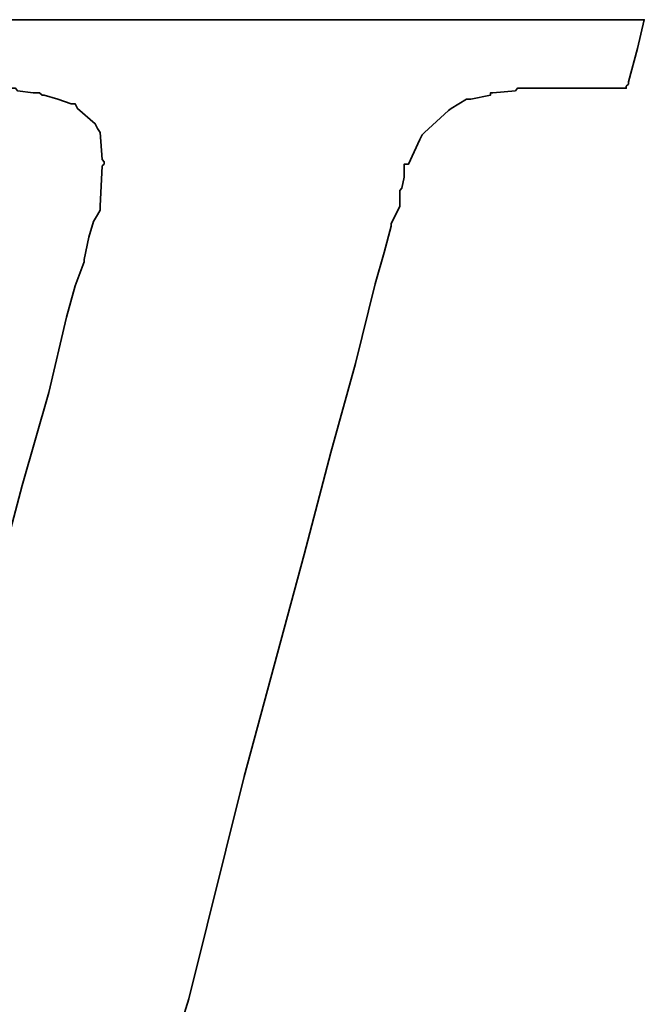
# Model space of a CAD drawing. Header units: millimetres. Extents: x -96 to 653, y -113 to 115.
# Tile 83 of 99: x 371.92 to 373.07, y 4.97 to 6.77. Entities that reach past the tile are written whole.
import ezdxf

# ---------------------------------------------------------------- set-up
doc = ezdxf.new("R2010")
doc.units = ezdxf.units.MM
doc.layers.add('DIM', color=4, linetype='Continuous')
doc.layers.add('layer 1', color=7, linetype='Continuous')

# ---------------------------------------------------------------- blocks, each defined once
blk = doc.blocks.new('TBI MOTION logo(完整正式版)')
at = {"layer": 'layer 1', "color": 22, "lineweight": 35}
blk.add_open_spline([(-40.59125, -7.943749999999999), (-40.59125, -7.943749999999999), (-40.97375, -7.943749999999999), (-40.97375, -7.943749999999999), (-40.97375, -7.943749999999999), (-40.97375, -7.943749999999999), (-41.38125, -7.943749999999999), (-41.38125, -7.943749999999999), (-41.38125, -7.943749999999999), (-41.38125, -7.943749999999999), (-41.54874999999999, -7.943749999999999), (-41.54874999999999, -7.943749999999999), (-41.54874999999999, -7.943749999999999), (-41.54874999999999, -7.943749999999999), (-41.59875, -7.943749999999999), (-41.59875, -7.943749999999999), (-41.59875, -7.943749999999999), (-41.59875, -7.943749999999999), (-41.88374999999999, -7.943749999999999), (-41.88374999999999, -7.943749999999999), (-41.88374999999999, -7.943749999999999), (-41.88374999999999, -7.943749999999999), (-41.90875, -7.91875), (-41.90875, -7.91875), (-41.90875, -7.91875), (-41.90875, -7.91875), (-42.19875, -7.871249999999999), (-42.19875, -7.871249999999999), (-42.19875, -7.871249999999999), (-42.19875, -7.871249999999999), (-42.43875, -7.82375), (-42.43875, -7.82375), (-42.43875, -7.82375), (-42.43875, -7.82375), (-42.45875, -7.82375), (-42.45875, -7.82375), (-42.45875, -7.82375), (-42.45875, -7.82375), (-42.48624999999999, -7.82375), (-42.48624999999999, -7.82375), (-42.48624999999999, -7.82375), (-42.48624999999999, -7.82375), (-42.67625, -7.723749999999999), (-42.67625, -7.723749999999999), (-42.67625, -7.723749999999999), (-42.67625, -7.723749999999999), (-42.70125, -7.70375), (-42.70125, -7.70375), (-42.70125, -7.70375), (-42.70125, -7.70375), (-42.72375, -7.678749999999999), (-42.72375, -7.678749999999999), (-42.72375, -7.678749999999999), (-42.72375, -7.678749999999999), (-42.86875, -7.488749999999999), (-42.86875, -7.488749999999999), (-42.86875, -7.488749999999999), (-42.86875, -7.488749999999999), (-42.89374999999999, -7.438749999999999), (-42.89374999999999, -7.438749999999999), (-42.89374999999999, -7.438749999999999), (-42.89374999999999, -7.438749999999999), (-42.91875, -7.388749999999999), (-42.91875, -7.388749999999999), (-42.91875, -7.388749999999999), (-42.91875, -7.388749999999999), (-42.93874999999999, -7.12875), (-42.93874999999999, -7.12875), (-42.93874999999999, -7.12875), (-42.93874999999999, -7.12875), (-42.96375, -7.103749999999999), (-42.96375, -7.103749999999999), (-42.96375, -7.103749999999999), (-42.96375, -7.103749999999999), (-42.96375, -7.053749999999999), (-42.96375, -7.053749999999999), (-42.96375, -7.053749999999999), (-42.96375, -7.053749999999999), (-42.96375, -7.00875), (-42.96375, -7.00875), (-42.96375, -7.00875), (-42.96375, -7.00875), (-42.91875, -6.69625), (-42.91875, -6.69625), (-42.91875, -6.69625), (-42.91875, -6.69625), (-42.91875, -6.62375), (-42.91875, -6.62375), (-42.91875, -6.62375), (-42.91875, -6.62375), (-42.91875, -6.59625), (-42.91875, -6.59625), (-42.91875, -6.59625), (-42.91875, -6.59625), (-42.91875, -6.57375), (-42.91875, -6.57375), (-42.91875, -6.57375), (-42.91875, -6.57375), (-42.91875, -6.528749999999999), (-42.91875, -6.528749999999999), (-42.91875, -6.528749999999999), (-42.91875, -6.528749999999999), (-42.89374999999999, -6.50375), (-42.89374999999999, -6.50375), (-42.89374999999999, -6.50375), (-42.89374999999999, -6.50375), (-42.84374999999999, -6.38375), (-42.84374999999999, -6.38375), (-42.84374999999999, -6.38375), (-42.84374999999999, -6.38375), (-42.84374999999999, -6.358749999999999), (-42.84374999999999, -6.358749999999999), (-42.84374999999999, -6.358749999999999), (-42.84374999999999, -6.358749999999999), (-42.74625, -6.143749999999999), (-42.74625, -6.143749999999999), (-42.74625, -6.143749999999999), (-42.74625, -6.143749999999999), (-42.70125, -5.853749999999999), (-42.70125, -5.853749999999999), (-42.70125, -5.853749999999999), (-42.70125, -5.853749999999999), (-42.60374999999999, -5.47125), (-42.60374999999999, -5.47125), (-42.60374999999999, -5.47125), (-42.60374999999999, -5.47125), (-42.60374999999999, -5.44875), (-42.60374999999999, -5.44875), (-42.60374999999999, -5.44875), (-42.60374999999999, -5.44875), (-42.38875, -4.678749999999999), (-42.38875, -4.678749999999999), (-42.38875, -4.678749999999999), (-42.38875, -4.678749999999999), (-42.36375, -4.653749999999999), (-42.36375, -4.653749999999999), (-42.36375, -4.653749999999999), (-42.36375, -4.653749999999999), (-42.12375, -3.69625), (-42.12375, -3.69625), (-42.12375, -3.69625), (-42.12375, -3.69625), (-42.12375, -3.67374), (-42.12375, -3.67374), (-42.12375, -3.67374), (-42.12375, -3.67374), (-41.78875, -2.593739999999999), (-41.78875, -2.593739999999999), (-41.78875, -2.593739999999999), (-41.78875, -2.593739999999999), (-41.18875, -0.19375), (-41.18875, -0.19375), (-41.18875, -0.19375), (-41.18875, -0.19375), (-40.54375, 2.20624), (-40.54375, 2.20624), (-40.54375, 2.20624), (-40.54375, 2.20624), (-40.25374999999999, 3.308749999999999), (-40.25374999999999, 3.308749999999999), (-40.25374999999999, 3.308749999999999), (-40.25374999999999, 3.308749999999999), (-39.98875, 4.27125), (-39.98875, 4.27125), (-39.98875, 4.27125), (-39.98875, 4.27125), (-39.77375, 5.131249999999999), (-39.77375, 5.131249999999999), (-39.77375, 5.131249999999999), (-39.77375, 5.131249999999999), (-39.67875, 5.47125), (-39.67875, 5.47125), (-39.67875, 5.47125), (-39.67875, 5.47125), (-39.60375, 5.756249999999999), (-39.60375, 5.756249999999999), (-39.60375, 5.756249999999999), (-39.60375, 5.756249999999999), (-39.60375, 5.78125), (-39.60375, 5.78125), (-39.60375, 5.78125), (-39.60375, 5.78125), (-39.50875, 5.97125), (-39.50875, 5.97125), (-39.50875, 5.97125), (-39.50875, 5.97125), (-39.50875, 6.138749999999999), (-39.50875, 6.138749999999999), (-39.50875, 6.138749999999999), (-39.50875, 6.138749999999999), (-39.48625, 6.166249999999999), (-39.48625, 6.166249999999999), (-39.48625, 6.166249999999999), (-39.48625, 6.166249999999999), (-39.46125, 6.286249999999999), (-39.46125, 6.286249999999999), (-39.46125, 6.286249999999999), (-39.46125, 6.286249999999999), (-39.46125, 6.426249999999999), (-39.46125, 6.426249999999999), (-39.46125, 6.426249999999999), (-39.46125, 6.426249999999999), (-39.41375, 6.426249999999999), (-39.41375, 6.426249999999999), (-39.41375, 6.426249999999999), (-39.41375, 6.426249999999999), (-39.29375, 6.69125), (-39.29375, 6.69125), (-39.29375, 6.69125), (-39.29375, 6.69125), (-39.26875, 6.741249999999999), (-39.26875, 6.741249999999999), (-39.26875, 6.741249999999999), (-39.26875, 6.741249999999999), (-39.24375, 6.76625), (-39.24375, 6.76625), (-39.24375, 6.76625), (-39.24375, 6.76625), (-38.98375, 7.006239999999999), (-38.98375, 7.006239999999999), (-38.98375, 7.006239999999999), (-38.98375, 7.006239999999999), (-38.95625, 7.026239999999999), (-38.95625, 7.026239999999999), (-38.95625, 7.026239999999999), (-38.95625, 7.026239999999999), (-38.78875, 7.126239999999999), (-38.78875, 7.126239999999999), (-38.78875, 7.126239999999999), (-38.78875, 7.126239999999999), (-38.76375, 7.126239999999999), (-38.76375, 7.126239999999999), (-38.76375, 7.126239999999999), (-38.76375, 7.126239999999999), (-38.74375, 7.126239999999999), (-38.74375, 7.126239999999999), (-38.74375, 7.126239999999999), (-38.74375, 7.126239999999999), (-38.52875, 7.171249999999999), (-38.52875, 7.171249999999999), (-38.52875, 7.171249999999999), (-38.52875, 7.171249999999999), (-38.52875, 7.196239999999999), (-38.52875, 7.196239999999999), (-38.52875, 7.196239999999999), (-38.52875, 7.196239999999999), (-38.50375, 7.196239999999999), (-38.50375, 7.196239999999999), (-38.50375, 7.196239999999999), (-38.50375, 7.196239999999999), (-38.26125, 7.21875), (-38.26125, 7.21875), (-38.26125, 7.21875), (-38.26125, 7.21875), (-38.23875000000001, 7.246239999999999), (-38.23875000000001, 7.246239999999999), (-38.23875000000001, 7.246239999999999), (-38.23875000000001, 7.246239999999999), (-38.21625, 7.246239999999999), (-38.21625, 7.246239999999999), (-38.21625, 7.246239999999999), (-38.21625, 7.246239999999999), (-38.18875, 7.246239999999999), (-38.18875, 7.246239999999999), (-38.18875, 7.246239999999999), (-38.18875, 7.246239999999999), (-37.90375, 7.246239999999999), (-37.90375, 7.246239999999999), (-37.90375, 7.246239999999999), (-37.90375, 7.246239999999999), (-37.85375, 7.246239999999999), (-37.85375, 7.246239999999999), (-37.85375, 7.246239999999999), (-37.85375, 7.246239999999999), (-37.75875, 7.246239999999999), (-37.75875, 7.246239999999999), (-37.75875, 7.246239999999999), (-37.75875, 7.246239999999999), (-37.42375, 7.246239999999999), (-37.42375, 7.246239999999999), (-37.42375, 7.246239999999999), (-37.42375, 7.246239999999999), (-37.08875, 7.246239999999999), (-37.08875, 7.246239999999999), (-37.08875, 7.246239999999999), (-37.08875, 7.246239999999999), (-37.06375, 7.246239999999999), (-37.06375, 7.246239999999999), (-37.06375, 7.246239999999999), (-37.06375, 7.246239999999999), (-37.06375, 7.266239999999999), (-37.06375, 7.266239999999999), (-37.06375, 7.266239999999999), (-37.06375, 7.266239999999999), (-37.03875, 7.291249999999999), (-37.03875, 7.291249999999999), (-37.03875, 7.291249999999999), (-37.03875, 7.291249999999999), (-37.03875, 7.31625), (-37.03875, 7.31625), (-37.03875, 7.31625), (-37.03875, 7.31625), (-36.94125, 7.676249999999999), (-36.94125, 7.676249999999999), (-36.94125, 7.676249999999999), (-36.94125, 7.676249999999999), (-36.86875, 7.98625), (-36.86875, 7.98625), (-36.86875, 7.98625), (-36.86875, 7.98625), (-36.98875000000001, 7.98625), (-36.98875000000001, 7.98625), (-36.98875000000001, 7.98625), (-36.98875000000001, 7.98625), (-37.42375, 7.98625), (-37.42375, 7.98625), (-37.42375, 7.98625), (-37.42375, 7.98625), (-37.94875, 7.98625), (-37.94875, 7.98625), (-37.94875, 7.98625), (-37.94875, 7.98625), (-38.57375, 7.98625), (-38.57375, 7.98625), (-38.57375, 7.98625), (-38.57375, 7.98625), (-39.29375, 7.98625), (-39.29375, 7.98625), (-39.29375, 7.98625), (-39.29375, 7.98625), (-40.82875, 7.98625), (-40.82875, 7.98625), (-40.82875, 7.98625), (-40.82875, 7.98625), (-42.36375, 7.98625), (-42.36375, 7.98625), (-42.36375, 7.98625), (-42.36375, 7.98625), (-43.08375, 7.98625), (-43.08375, 7.98625), (-43.08375, 7.98625), (-43.08375, 7.98625), (-43.70875, 7.98625), (-43.70875, 7.98625), (-43.70875, 7.98625), (-43.70875, 7.98625), (-44.23375, 7.98625), (-44.23375, 7.98625), (-44.23375, 7.98625), (-44.23375, 7.98625), (-44.66875, 7.98625), (-44.66875, 7.98625), (-44.66875, 7.98625), (-44.66875, 7.98625), (-44.88375, 7.98625), (-44.88375, 7.98625), (-44.88375, 7.98625), (-44.88375, 7.98625), (-44.90874999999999, 7.94125), (-44.90874999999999, 7.94125), (-44.90874999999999, 7.94125), (-44.90874999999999, 7.94125), (-44.90874999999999, 7.916249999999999), (-44.90874999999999, 7.916249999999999), (-44.90874999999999, 7.916249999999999), (-44.90874999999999, 7.916249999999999), (-45.00375, 7.55625), (-45.00375, 7.55625), (-45.00375, 7.55625), (-45.00375, 7.55625), (-45.05374999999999, 7.246239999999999), (-45.05374999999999, 7.246239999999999), (-45.05374999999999, 7.246239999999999), (-45.05374999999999, 7.246239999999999), (-44.61875, 7.246239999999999), (-44.61875, 7.246239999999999), (-44.61875, 7.246239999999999), (-44.61875, 7.246239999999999), (-44.11375, 7.246239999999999), (-44.11375, 7.246239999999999), (-44.11375, 7.246239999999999), (-44.11375, 7.246239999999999), (-43.99375, 7.246239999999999), (-43.99375, 7.246239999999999), (-43.99375, 7.246239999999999), (-43.99375, 7.246239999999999), (-43.94625, 7.246239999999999), (-43.94625, 7.246239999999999), (-43.94625, 7.246239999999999), (-43.94625, 7.246239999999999), (-43.92374, 7.246239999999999), (-43.92374, 7.246239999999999), (-43.92374, 7.246239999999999), (-43.92374, 7.246239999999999), (-43.65874999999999, 7.246239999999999), (-43.65874999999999, 7.246239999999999), (-43.65874999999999, 7.246239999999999), (-43.65874999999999, 7.246239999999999), (-43.63875, 7.21875), (-43.63875, 7.21875), (-43.63875, 7.21875), (-43.63875, 7.21875), (-43.46874999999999, 7.196239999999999), (-43.46874999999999, 7.196239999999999), (-43.46874999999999, 7.196239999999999), (-43.46874999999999, 7.196239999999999), (-43.39875, 7.196239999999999), (-43.39875, 7.196239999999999), (-43.39875, 7.196239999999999), (-43.39875, 7.196239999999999), (-43.37125, 7.171249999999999), (-43.37125, 7.171249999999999), (-43.37125, 7.171249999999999), (-43.37125, 7.171249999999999), (-43.34875, 7.171249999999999), (-43.34875, 7.171249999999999), (-43.34875, 7.171249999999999), (-43.34875, 7.171249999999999), (-43.20375, 7.126239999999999), (-43.20375, 7.126239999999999), (-43.20375, 7.126239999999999), (-43.20375, 7.126239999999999), (-43.05875, 7.076239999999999), (-43.05875, 7.076239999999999), (-43.05875, 7.076239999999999), (-43.05875, 7.076239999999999), (-43.01375, 7.076239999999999), (-43.01375, 7.076239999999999), (-43.01375, 7.076239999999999), (-43.01375, 7.076239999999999), (-42.98875, 7.026239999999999), (-42.98875, 7.026239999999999), (-42.98875, 7.026239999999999), (-42.98875, 7.026239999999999), (-42.79874999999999, 6.86125), (-42.79874999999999, 6.86125), (-42.79874999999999, 6.86125), (-42.79874999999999, 6.86125), (-42.77375, 6.81125), (-42.77375, 6.81125), (-42.77375, 6.81125), (-42.77375, 6.81125), (-42.74625, 6.76625), (-42.74625, 6.76625), (-42.74625, 6.76625), (-42.74625, 6.76625), (-42.72375, 6.47625), (-42.72375, 6.47625), (-42.72375, 6.47625), (-42.72375, 6.47625), (-42.70125, 6.45124), (-42.70125, 6.45124), (-42.70125, 6.45124), (-42.70125, 6.45124), (-42.70125, 6.426249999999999), (-42.70125, 6.426249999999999), (-42.70125, 6.426249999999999), (-42.70125, 6.426249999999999), (-42.72375, 6.40625), (-42.72375, 6.40625), (-42.72375, 6.40625), (-42.72375, 6.40625), (-42.74625, 5.97125), (-42.74625, 5.97125), (-42.74625, 5.97125), (-42.74625, 5.97125), (-42.74625, 5.94625), (-42.74625, 5.94625), (-42.74625, 5.94625), (-42.74625, 5.94625), (-42.74625, 5.926249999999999), (-42.74625, 5.926249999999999), (-42.74625, 5.926249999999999), (-42.74625, 5.926249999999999), (-42.77375, 5.876249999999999), (-42.77375, 5.876249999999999), (-42.77375, 5.876249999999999), (-42.77375, 5.876249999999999), (-42.81875, 5.80625), (-42.81875, 5.80625), (-42.81875, 5.80625), (-42.81875, 5.80625), (-42.86875, 5.63625), (-42.86875, 5.63625), (-42.86875, 5.63625), (-42.86875, 5.63625), (-42.91875, 5.39625), (-42.91875, 5.39625), (-42.91875, 5.39625), (-42.91875, 5.39625), (-42.91875, 5.37124), (-42.91875, 5.37124), (-42.91875, 5.37124), (-42.91875, 5.37124), (-43.01375, 5.10874), (-43.01375, 5.10874), (-43.01375, 5.10874), (-43.01375, 5.10874), (-43.10875, 4.771239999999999), (-43.10875, 4.771239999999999), (-43.10875, 4.771239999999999), (-43.10875, 4.771239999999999), (-43.29875, 3.956249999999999), (-43.29875, 3.956249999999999), (-43.29875, 3.956249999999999), (-43.29875, 3.956249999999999), (-43.58875, 2.951249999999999), (-43.58875, 2.951249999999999), (-43.58875, 2.951249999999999), (-43.58875, 2.951249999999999), (-43.87375, 1.87125), (-43.87375, 1.87125), (-43.87375, 1.87125), (-43.87375, 1.87125), (-44.52625, -0.50374), (-44.52625, -0.50374), (-44.52625, -0.50374), (-44.52625, -0.50374), (-45.14874999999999, -2.853749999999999), (-45.14874999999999, -2.853749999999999), (-45.14874999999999, -2.853749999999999), (-45.14874999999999, -2.853749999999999), (-45.43375, -3.95875), (-45.43375, -3.95875), (-45.43375, -3.95875), (-45.43375, -3.95875), (-45.69874999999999, -4.96875), (-45.69874999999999, -4.96875), (-45.69874999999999, -4.96875), (-45.69874999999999, -4.96875), (-45.91375, -5.78375), (-45.91375, -5.78375), (-45.91375, -5.78375), (-45.91375, -5.78375), (-46.01374999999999, -6.11875), (-46.01374999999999, -6.11875), (-46.01374999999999, -6.11875), (-46.01374999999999, -6.11875), (-46.01374999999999, -6.143749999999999), (-46.01374999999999, -6.143749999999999), (-46.01374999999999, -6.143749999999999), (-46.01374999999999, -6.143749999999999), (-46.10875, -6.40875), (-46.10875, -6.40875), (-46.10875, -6.40875), (-46.10875, -6.40875), (-46.15375, -6.648749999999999), (-46.15375, -6.648749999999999), (-46.15375, -6.648749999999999), (-46.15375, -6.648749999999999), (-46.20375, -6.83875), (-46.20375, -6.83875), (-46.20375, -6.83875), (-46.20375, -6.83875), (-46.22874999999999, -6.933749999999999), (-46.22874999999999, -6.933749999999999), (-46.22874999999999, -6.933749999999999), (-46.22874999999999, -6.933749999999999), (-46.22874999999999, -7.07875), (-46.22874999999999, -7.07875), (-46.22874999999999, -7.07875), (-46.22874999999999, -7.07875), (-46.27374999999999, -7.07875), (-46.27374999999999, -7.07875), (-46.27374999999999, -7.07875), (-46.27374999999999, -7.07875), (-46.39375, -7.34375), (-46.39375, -7.34375), (-46.39375, -7.34375), (-46.39375, -7.34375), (-46.39375, -7.36875), (-46.39375, -7.36875), (-46.39375, -7.36875), (-46.39375, -7.36875), (-46.42125, -7.388749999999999), (-46.42125, -7.388749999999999), (-46.42125, -7.388749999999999), (-46.42125, -7.388749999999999), (-46.68375, -7.678749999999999), (-46.68375, -7.678749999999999), (-46.68375, -7.678749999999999), (-46.68375, -7.678749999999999), (-46.70875, -7.70375), (-46.70875, -7.70375), (-46.70875, -7.70375), (-46.70875, -7.70375), (-46.75374999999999, -7.723749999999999), (-46.75374999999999, -7.723749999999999), (-46.75374999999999, -7.723749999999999), (-46.75374999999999, -7.723749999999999), (-47.08874999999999, -7.871249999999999), (-47.08874999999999, -7.871249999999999), (-47.08874999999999, -7.871249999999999), (-47.08874999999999, -7.871249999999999), (-47.11625, -7.871249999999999), (-47.11625, -7.871249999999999), (-47.11625, -7.871249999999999), (-47.11625, -7.871249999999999), (-47.13875, -7.893749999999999), (-47.13875, -7.893749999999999), (-47.13875, -7.893749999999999), (-47.13875, -7.893749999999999), (-47.56874999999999, -7.91875), (-47.56874999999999, -7.91875), (-47.56874999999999, -7.91875), (-47.56874999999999, -7.91875), (-47.59624999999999, -7.943749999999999), (-47.59624999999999, -7.943749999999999), (-47.59624999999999, -7.943749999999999), (-47.59624999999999, -7.943749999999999), (-47.64375, -7.943749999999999), (-47.64375, -7.943749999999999), (-47.64375, -7.943749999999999), (-47.64375, -7.943749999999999), (-47.73625, -7.943749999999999), (-47.73625, -7.943749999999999), (-47.73625, -7.943749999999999), (-47.73625, -7.943749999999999), (-48.07375, -7.943749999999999), (-48.07375, -7.943749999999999), (-48.07375, -7.943749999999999), (-48.07375, -7.943749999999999), (-48.36125, -7.943749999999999), (-48.36125, -7.943749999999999), (-48.36125, -7.943749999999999), (-48.36125, -7.943749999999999), (-48.36125, -7.966249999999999), (-48.36125, -7.966249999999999), (-48.36125, -7.966249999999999), (-48.36125, -7.966249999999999), (-48.36125, -7.991249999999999), (-48.36125, -7.991249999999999), (-48.36125, -7.991249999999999), (-48.36125, -7.991249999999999), (-48.38875, -8.013749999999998), (-48.38875, -8.013749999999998), (-48.38875, -8.013749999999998), (-48.38875, -8.013749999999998), (-48.50875, -8.34875), (-48.50875, -8.34875), (-48.50875, -8.34875), (-48.50875, -8.34875), (-48.55375, -8.68625), (-48.55375, -8.68625), (-48.55375, -8.68625), (-48.55375, -8.68625), (-48.45875, -8.68625), (-48.45875, -8.68625), (-48.45875, -8.68625), (-48.45875, -8.68625), (-48.07375, -8.68625), (-48.07375, -8.68625), (-48.07375, -8.68625), (-48.07375, -8.68625), (-47.52374999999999, -8.68625), (-47.52374999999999, -8.68625), (-47.52374999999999, -8.68625), (-47.52374999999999, -8.68625), (-46.92375, -8.68625), (-46.92375, -8.68625), (-46.92375, -8.68625), (-46.92375, -8.68625), (-46.25375, -8.68625), (-46.25375, -8.68625), (-46.25375, -8.68625), (-46.25375, -8.68625), (-46.20375, -8.68625), (-46.20375, -8.68625), (-46.20375, -8.68625), (-46.20375, -8.68625), (-44.71375, -8.68625), (-44.71375, -8.68625), (-44.71375, -8.68625), (-44.71375, -8.68625), (-43.22874999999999, -8.68625), (-43.22874999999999, -8.68625), (-43.22874999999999, -8.68625), (-43.22874999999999, -8.68625), (-42.55875, -8.68625), (-42.55875, -8.68625), (-42.55875, -8.68625), (-42.55875, -8.68625), (-42.50874999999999, -8.68625), (-42.50874999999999, -8.68625), (-42.50874999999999, -8.68625), (-42.50874999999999, -8.68625), (-41.93375, -8.68625), (-41.93375, -8.68625), (-41.93375, -8.68625), (-41.93375, -8.68625), (-41.38125, -8.68625), (-41.38125, -8.68625), (-41.38125, -8.68625), (-41.38125, -8.68625), (-40.97375, -8.68625), (-40.97375, -8.68625), (-40.97375, -8.68625), (-40.97375, -8.68625), (-40.78125, -8.68625), (-40.78125, -8.68625), (-40.78125, -8.68625), (-40.78125, -8.68625), (-40.78125, -8.638749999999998), (-40.78125, -8.638749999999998), (-40.78125, -8.638749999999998), (-40.78125, -8.638749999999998), (-40.75874999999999, -8.638749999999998), (-40.75874999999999, -8.638749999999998), (-40.75874999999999, -8.638749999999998), (-40.75874999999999, -8.638749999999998), (-40.66374999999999, -8.27875), (-40.66374999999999, -8.27875), (-40.66374999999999, -8.27875), (-40.66374999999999, -8.27875), (-40.59125, -7.943749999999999), (-40.59125, -7.943749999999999)], degree=3, knots=[0, 0, 0, 0, 0.0055865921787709, 0.0055865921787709, 0.0055865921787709, 0.0055865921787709, 0.0111731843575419, 0.0111731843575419, 0.0111731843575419, 0.0111731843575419, 0.0167597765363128, 0.0167597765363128, 0.0167597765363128, 0.0167597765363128, 0.0223463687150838, 0.0223463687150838, 0.0223463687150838, 0.0223463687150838, 0.0279329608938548, 0.0279329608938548, 0.0279329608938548, 0.0279329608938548, 0.0335195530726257, 0.0335195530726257, 0.0335195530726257, 0.0335195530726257, 0.0391061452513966, 0.0391061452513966, 0.0391061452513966, 0.0391061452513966, 0.0446927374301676, 0.0446927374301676, 0.0446927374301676, 0.0446927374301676, 0.0502793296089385, 0.0502793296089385, 0.0502793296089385, 0.0502793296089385, 0.0558659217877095, 0.0558659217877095, 0.0558659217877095, 0.0558659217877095, 0.0614525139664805, 0.0614525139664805, 0.0614525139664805, 0.0614525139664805, 0.0670391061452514, 0.0670391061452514, 0.0670391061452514, 0.0670391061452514, 0.0726256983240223, 0.0726256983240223, 0.0726256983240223, 0.0726256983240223, 0.0782122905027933, 0.0782122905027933, 0.0782122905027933, 0.0782122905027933, 0.0837988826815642, 0.0837988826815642, 0.0837988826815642, 0.0837988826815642, 0.0893854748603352, 0.0893854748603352, 0.0893854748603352, 0.0893854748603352, 0.0949720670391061, 0.0949720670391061, 0.0949720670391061, 0.0949720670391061, 0.1005586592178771, 0.1005586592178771, 0.1005586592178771, 0.1005586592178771, 0.106145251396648, 0.106145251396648, 0.106145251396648, 0.106145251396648, 0.1117318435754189, 0.1117318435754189, 0.1117318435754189, 0.1117318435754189, 0.1173184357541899, 0.1173184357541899, 0.1173184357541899, 0.1173184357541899, 0.1229050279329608, 0.1229050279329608, 0.1229050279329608, 0.1229050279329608, 0.1284916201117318, 0.1284916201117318, 0.1284916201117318, 0.1284916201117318, 0.1340782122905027, 0.1340782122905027, 0.1340782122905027, 0.1340782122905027, 0.1396648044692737, 0.1396648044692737, 0.1396648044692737, 0.1396648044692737, 0.1452513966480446, 0.1452513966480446, 0.1452513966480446, 0.1452513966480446, 0.1508379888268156, 0.1508379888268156, 0.1508379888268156, 0.1508379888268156, 0.1564245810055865, 0.1564245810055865, 0.1564245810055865, 0.1564245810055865, 0.1620111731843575, 0.1620111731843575, 0.1620111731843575, 0.1620111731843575, 0.1675977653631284, 0.1675977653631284, 0.1675977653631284, 0.1675977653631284, 0.1731843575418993, 0.1731843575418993, 0.1731843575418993, 0.1731843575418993, 0.1787709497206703, 0.1787709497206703, 0.1787709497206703, 0.1787709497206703, 0.1843575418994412, 0.1843575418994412, 0.1843575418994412, 0.1843575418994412, 0.1899441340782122, 0.1899441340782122, 0.1899441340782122, 0.1899441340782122, 0.1955307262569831, 0.1955307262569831, 0.1955307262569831, 0.1955307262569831, 0.2011173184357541, 0.2011173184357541, 0.2011173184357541, 0.2011173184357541, 0.206703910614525, 0.206703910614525, 0.206703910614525, 0.206703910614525, 0.2122905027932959, 0.2122905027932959, 0.2122905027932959, 0.2122905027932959, 0.2178770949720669, 0.2178770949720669, 0.2178770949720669, 0.2178770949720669, 0.2234636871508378, 0.2234636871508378, 0.2234636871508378, 0.2234636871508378, 0.2290502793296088, 0.2290502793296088, 0.2290502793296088, 0.2290502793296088, 0.2346368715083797, 0.2346368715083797, 0.2346368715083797, 0.2346368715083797, 0.2402234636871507, 0.2402234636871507, 0.2402234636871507, 0.2402234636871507, 0.2458100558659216, 0.2458100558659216, 0.2458100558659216, 0.2458100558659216, 0.2513966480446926, 0.2513966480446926, 0.2513966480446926, 0.2513966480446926, 0.2569832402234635, 0.2569832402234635, 0.2569832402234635, 0.2569832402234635, 0.2625698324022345, 0.2625698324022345, 0.2625698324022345, 0.2625698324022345, 0.2681564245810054, 0.2681564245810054, 0.2681564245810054, 0.2681564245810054, 0.2737430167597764, 0.2737430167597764, 0.2737430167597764, 0.2737430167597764, 0.2793296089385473, 0.2793296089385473, 0.2793296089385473, 0.2793296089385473, 0.2849162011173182, 0.2849162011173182, 0.2849162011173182, 0.2849162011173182, 0.2905027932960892, 0.2905027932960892, 0.2905027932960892, 0.2905027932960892, 0.2960893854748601, 0.2960893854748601, 0.2960893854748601, 0.2960893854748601, 0.3016759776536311, 0.3016759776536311, 0.3016759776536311, 0.3016759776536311, 0.3072625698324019, 0.3072625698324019, 0.3072625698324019, 0.3072625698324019, 0.312849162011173, 0.312849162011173, 0.312849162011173, 0.312849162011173, 0.3184357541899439, 0.3184357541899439, 0.3184357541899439, 0.3184357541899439, 0.3240223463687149, 0.3240223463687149, 0.3240223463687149, 0.3240223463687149, 0.3296089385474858, 0.3296089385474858, 0.3296089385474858, 0.3296089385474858, 0.3351955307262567, 0.3351955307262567, 0.3351955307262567, 0.3351955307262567, 0.3407821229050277, 0.3407821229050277, 0.3407821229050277, 0.3407821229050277, 0.3463687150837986, 0.3463687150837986, 0.3463687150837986, 0.3463687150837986, 0.3519553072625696, 0.3519553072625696, 0.3519553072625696, 0.3519553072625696, 0.3575418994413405, 0.3575418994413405, 0.3575418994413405, 0.3575418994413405, 0.3631284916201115, 0.3631284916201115, 0.3631284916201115, 0.3631284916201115, 0.3687150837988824, 0.3687150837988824, 0.3687150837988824, 0.3687150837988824, 0.3743016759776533, 0.3743016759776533, 0.3743016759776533, 0.3743016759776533, 0.3798882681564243, 0.3798882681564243, 0.3798882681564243, 0.3798882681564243, 0.3854748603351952, 0.3854748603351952, 0.3854748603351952, 0.3854748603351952, 0.3910614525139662, 0.3910614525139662, 0.3910614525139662, 0.3910614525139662, 0.3966480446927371, 0.3966480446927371, 0.3966480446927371, 0.3966480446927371, 0.4022346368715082, 0.4022346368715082, 0.4022346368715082, 0.4022346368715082, 0.407821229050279, 0.407821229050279, 0.407821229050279, 0.407821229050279, 0.4134078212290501, 0.4134078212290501, 0.4134078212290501, 0.4134078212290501, 0.4189944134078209, 0.4189944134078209, 0.4189944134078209, 0.4189944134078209, 0.4245810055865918, 0.4245810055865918, 0.4245810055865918, 0.4245810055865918, 0.4301675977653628, 0.4301675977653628, 0.4301675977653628, 0.4301675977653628, 0.4357541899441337, 0.4357541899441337, 0.4357541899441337, 0.4357541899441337, 0.4413407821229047, 0.4413407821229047, 0.4413407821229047, 0.4413407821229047, 0.4469273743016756, 0.4469273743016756, 0.4469273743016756, 0.4469273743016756, 0.4525139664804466, 0.4525139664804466, 0.4525139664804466, 0.4525139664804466, 0.4581005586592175, 0.4581005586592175, 0.4581005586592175, 0.4581005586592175, 0.4636871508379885, 0.4636871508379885, 0.4636871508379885, 0.4636871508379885, 0.4692737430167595, 0.4692737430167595, 0.4692737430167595, 0.4692737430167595, 0.4748603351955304, 0.4748603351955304, 0.4748603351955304, 0.4748603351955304, 0.4804469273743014, 0.4804469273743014, 0.4804469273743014, 0.4804469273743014, 0.4860335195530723, 0.4860335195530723, 0.4860335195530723, 0.4860335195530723, 0.4916201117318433, 0.4916201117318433, 0.4916201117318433, 0.4916201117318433, 0.4972067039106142, 0.4972067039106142, 0.4972067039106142, 0.4972067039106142, 0.5027932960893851, 0.5027932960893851, 0.5027932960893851, 0.5027932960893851, 0.508379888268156, 0.508379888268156, 0.508379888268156, 0.508379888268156, 0.513966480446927, 0.513966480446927, 0.513966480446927, 0.513966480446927, 0.519553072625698, 0.519553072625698, 0.519553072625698, 0.519553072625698, 0.525139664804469, 0.525139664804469, 0.525139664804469, 0.525139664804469, 0.53072625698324, 0.53072625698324, 0.53072625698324, 0.53072625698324, 0.536312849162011, 0.536312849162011, 0.536312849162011, 0.536312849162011, 0.541899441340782, 0.541899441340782, 0.541899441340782, 0.541899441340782, 0.547486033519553, 0.547486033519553, 0.547486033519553, 0.547486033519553, 0.553072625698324, 0.553072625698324, 0.553072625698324, 0.553072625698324, 0.558659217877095, 0.558659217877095, 0.558659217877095, 0.558659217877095, 0.564245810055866, 0.564245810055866, 0.564245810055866, 0.564245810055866, 0.569832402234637, 0.569832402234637, 0.569832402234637, 0.569832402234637, 0.575418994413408, 0.575418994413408, 0.575418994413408, 0.575418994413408, 0.581005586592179, 0.581005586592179, 0.581005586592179, 0.581005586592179, 0.58659217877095, 0.58659217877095, 0.58659217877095, 0.58659217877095, 0.592178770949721, 0.592178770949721, 0.592178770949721, 0.592178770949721, 0.5977653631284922, 0.5977653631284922, 0.5977653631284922, 0.5977653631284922, 0.603351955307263, 0.603351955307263, 0.603351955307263, 0.603351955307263, 0.608938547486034, 0.608938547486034, 0.608938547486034, 0.608938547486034, 0.6145251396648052, 0.6145251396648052, 0.6145251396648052, 0.6145251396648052, 0.6201117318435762, 0.6201117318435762, 0.6201117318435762, 0.6201117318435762, 0.6256983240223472, 0.6256983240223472, 0.6256983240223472, 0.6256983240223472, 0.631284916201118, 0.631284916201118, 0.631284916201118, 0.631284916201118, 0.6368715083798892, 0.6368715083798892, 0.6368715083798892, 0.6368715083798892, 0.6424581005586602, 0.6424581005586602, 0.6424581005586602, 0.6424581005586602, 0.6480446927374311, 0.6480446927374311, 0.6480446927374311, 0.6480446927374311, 0.6536312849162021, 0.6536312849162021, 0.6536312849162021, 0.6536312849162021, 0.6592178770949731, 0.6592178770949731, 0.6592178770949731, 0.6592178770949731, 0.6648044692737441, 0.6648044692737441, 0.6648044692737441, 0.6648044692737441, 0.6703910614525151, 0.6703910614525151, 0.6703910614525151, 0.6703910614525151, 0.6759776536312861, 0.6759776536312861, 0.6759776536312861, 0.6759776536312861, 0.6815642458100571, 0.6815642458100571, 0.6815642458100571, 0.6815642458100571, 0.687150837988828, 0.687150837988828, 0.687150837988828, 0.687150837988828, 0.6927374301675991, 0.6927374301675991, 0.6927374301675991, 0.6927374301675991, 0.69832402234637, 0.69832402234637, 0.69832402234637, 0.69832402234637, 0.703910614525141, 0.703910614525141, 0.703910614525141, 0.703910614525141, 0.7094972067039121, 0.7094972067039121, 0.7094972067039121, 0.7094972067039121, 0.715083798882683, 0.715083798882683, 0.715083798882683, 0.715083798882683, 0.7206703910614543, 0.7206703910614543, 0.7206703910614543, 0.7206703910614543, 0.7262569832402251, 0.7262569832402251, 0.7262569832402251, 0.7262569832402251, 0.731843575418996, 0.731843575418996, 0.731843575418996, 0.731843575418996, 0.7374301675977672, 0.7374301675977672, 0.7374301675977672, 0.7374301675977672, 0.7430167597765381, 0.7430167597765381, 0.7430167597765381, 0.7430167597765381, 0.7486033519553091, 0.7486033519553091, 0.7486033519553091, 0.7486033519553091, 0.75418994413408, 0.75418994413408, 0.75418994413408, 0.75418994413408, 0.7597765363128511, 0.7597765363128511, 0.7597765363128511, 0.7597765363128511, 0.7653631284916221, 0.7653631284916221, 0.7653631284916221, 0.7653631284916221, 0.770949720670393, 0.770949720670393, 0.770949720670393, 0.770949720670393, 0.7765363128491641, 0.7765363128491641, 0.7765363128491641, 0.7765363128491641, 0.7821229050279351, 0.7821229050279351, 0.7821229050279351, 0.7821229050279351, 0.787709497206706, 0.787709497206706, 0.787709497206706, 0.787709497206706, 0.7932960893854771, 0.7932960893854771, 0.7932960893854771, 0.7932960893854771, 0.798882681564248, 0.798882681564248, 0.798882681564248, 0.798882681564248, 0.8044692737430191, 0.8044692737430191, 0.8044692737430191, 0.8044692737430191, 0.8100558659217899, 0.8100558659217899, 0.8100558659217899, 0.8100558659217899, 0.8156424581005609, 0.8156424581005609, 0.8156424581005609, 0.8156424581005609, 0.8212290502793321, 0.8212290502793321, 0.8212290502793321, 0.8212290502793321, 0.8268156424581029, 0.8268156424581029, 0.8268156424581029, 0.8268156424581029, 0.8324022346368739, 0.8324022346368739, 0.8324022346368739, 0.8324022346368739, 0.8379888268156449, 0.8379888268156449, 0.8379888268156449, 0.8379888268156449, 0.8435754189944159, 0.8435754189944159, 0.8435754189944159, 0.8435754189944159, 0.8491620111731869, 0.8491620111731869, 0.8491620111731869, 0.8491620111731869, 0.8547486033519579, 0.8547486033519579, 0.8547486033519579, 0.8547486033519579, 0.8603351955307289, 0.8603351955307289, 0.8603351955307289, 0.8603351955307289, 0.8659217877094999, 0.8659217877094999, 0.8659217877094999, 0.8659217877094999, 0.8715083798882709, 0.8715083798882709, 0.8715083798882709, 0.8715083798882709, 0.8770949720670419, 0.8770949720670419, 0.8770949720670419, 0.8770949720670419, 0.8826815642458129, 0.8826815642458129, 0.8826815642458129, 0.8826815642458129, 0.888268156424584, 0.888268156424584, 0.888268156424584, 0.888268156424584, 0.8938547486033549, 0.8938547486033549, 0.8938547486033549, 0.8938547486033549, 0.8994413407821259, 0.8994413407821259, 0.8994413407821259, 0.8994413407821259, 0.9050279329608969, 0.9050279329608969, 0.9050279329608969, 0.9050279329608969, 0.9106145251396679, 0.9106145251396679, 0.9106145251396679, 0.9106145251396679, 0.9162011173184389, 0.9162011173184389, 0.9162011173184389, 0.9162011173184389, 0.9217877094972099, 0.9217877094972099, 0.9217877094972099, 0.9217877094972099, 0.9273743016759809, 0.9273743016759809, 0.9273743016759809, 0.9273743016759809, 0.9329608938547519, 0.9329608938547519, 0.9329608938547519, 0.9329608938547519, 0.9385474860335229, 0.9385474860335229, 0.9385474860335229, 0.9385474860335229, 0.944134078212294, 0.944134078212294, 0.944134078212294, 0.944134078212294, 0.9497206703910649, 0.9497206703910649, 0.9497206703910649, 0.9497206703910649, 0.9553072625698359, 0.9553072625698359, 0.9553072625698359, 0.9553072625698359, 0.960893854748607, 0.960893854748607, 0.960893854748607, 0.960893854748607, 0.9664804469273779, 0.9664804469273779, 0.9664804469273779, 0.9664804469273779, 0.972067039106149, 0.972067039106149, 0.972067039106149, 0.972067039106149, 0.9776536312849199, 0.9776536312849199, 0.9776536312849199, 0.9776536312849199, 0.9832402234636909, 0.9832402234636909, 0.9832402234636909, 0.9832402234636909, 0.988826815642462, 0.988826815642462, 0.988826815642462, 0.988826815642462, 0.9944134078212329, 0.9944134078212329, 0.9944134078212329, 0.9944134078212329, 1, 1, 1, 1], dxfattribs=at)

msp = doc.modelspace()

# ---------------------------------------------------------------- block references
at = {"layer": 'DIM', "color": 7, "xscale": 0.169361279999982, "yscale": 0.169361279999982, "zscale": 0.169361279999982}
msp.add_blockref('TBI MOTION logo(完整正式版)', (379.3114467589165, 5.421827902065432), dxfattribs=at)

doc.saveas('drawing.dxf')
